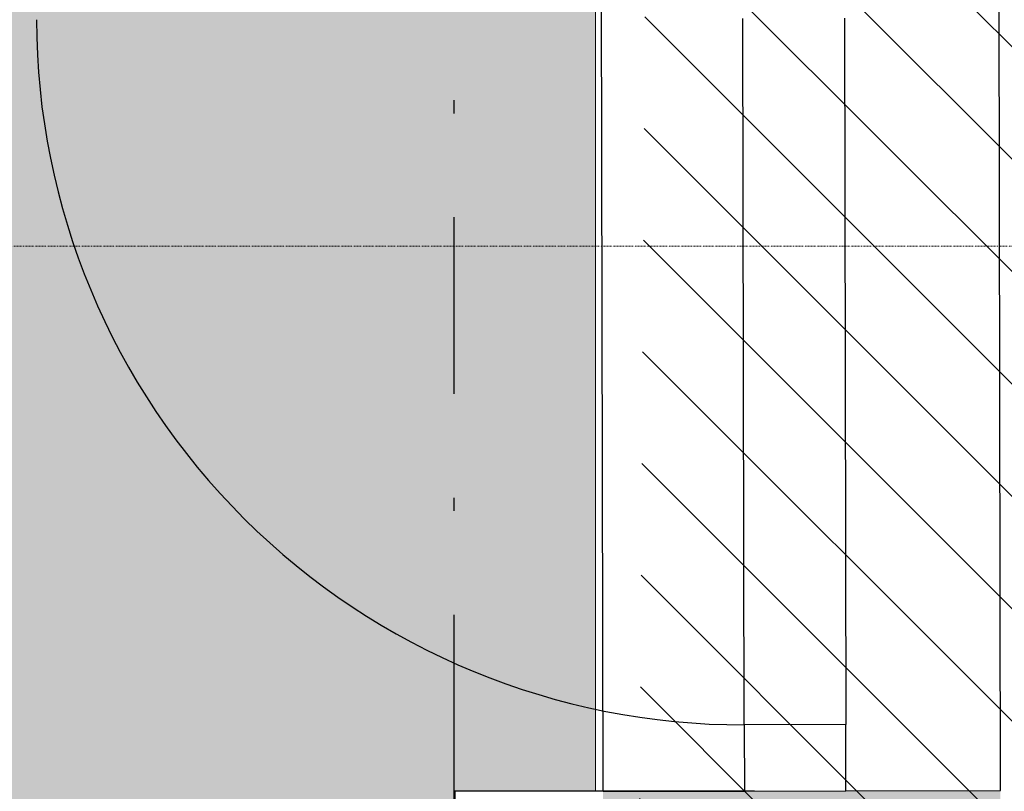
# Model space of a CAD drawing. Header units: millimetres. Extents: x -40276 to 214973, y -147941 to 35228.
# Tile 115 of 256: x -11640 to -10525, y 13937 to 14811. Entities that reach past the tile are written whole.
import ezdxf

# ---------------------------------------------------------------- set-up
doc = ezdxf.new("R2010")
doc.units = ezdxf.units.MM
doc.header["$MEASUREMENT"] = 0
doc.linetypes.add('Čerchovaná', pattern=[450, 200, -117.5, 15, -117.5])
doc.linetypes.add('Čerchovaná S', pattern=[3.5, 1.5, -0.85, 0.3, -0.85])
for name, color, linetype in [('1._POHLED ZÁPADNÍ_2_0_plochy', 7, 'Continuous'), ('1._POHLED ZÁPADNÍ_2_akustické prvky', 7, 'Continuous'), ('1._POHLED ZÁPADNÍ_2_Nové_Konstrukce - nosné', 7, 'Continuous'), ('1._POHLED ZÁPADNÍ_2_Nové_Výplně – Řezové', 7, 'Continuous'), ('1._POHLED ZÁPADNÍ_2_Značky - řezy', 7, 'Continuous')]:
    doc.layers.add(name, color=color, linetype=linetype)

msp = doc.modelspace()

# ---------------------------------------------------------------- hatches: boundary and pattern name
at = {"layer": '1._POHLED ZÁPADNÍ_2_0_plochy', "linetype": 'Continuous', "lineweight": 20, "true_color": 0xffaaaa}
h = msp.add_hatch(dxfattribs=at)
h.set_pattern_fill('Izolační_tvárnice_0002', color=21, style=0, pattern_type=2)
h.set_pattern_definition([(315, (-10360.18, 9405.31), (63.6396, 63.6396), [])])
h.paths.add_polyline_path([(-10906.3, 18690.2), (-10970.7, 9084.1), (-20311.4, 10009.9), (-20479.4, 269.7), (-242.3, 419.8), (-238.4, 17796)])
at = {"layer": '1._POHLED ZÁPADNÍ_2_0_plochy', "linetype": 'Continuous', "lineweight": 0, "true_color": 0x3c3525}
msp.add_hatch(color=39, dxfattribs=at).paths.add_polyline_path([(-25869.2, 653), (-25868.1, 309.9), (-22137.4, 321.9), (-22138.5, 646.9), (-20886, 651), (-20713.5, 10463.4), (-18181.9, 10198.5), (-18222.5, 9798.3), (-17178.6, 9692.5), (-17162.7, 9848.9), (-12837.1, 9407.9), (-12818, 11448.1), (-11148.1, 11448.2), (-11147.9, 12036.3), (-10988.1, 12036.3), (-10988.1, 13086.3), (-11147.5, 13086.3), (-11147.1, 13937.2), (-10988.1, 13937.2), (-10988.1, 14849.2), (-11146.8, 14849.2), (-11146.6, 15386.8), (-10988.1, 15386.8), (-10988.1, 16436.8), (-11146.2, 16436.8), (-11145.9, 17210.2), (-20953.2, 17986.9), (-23795.8, 18203.3)])
at = {"layer": '1._POHLED ZÁPADNÍ_2_Nové_Výplně – Řezové', "linetype": 'Continuous', "lineweight": 0, "true_color": 0xf2b2b2}
msp.add_hatch(color=9, dxfattribs=at).paths.add_polyline_path([(-10979.6, 13937.2), (-10979.5, 13899.2), (-10529.5, 13900), (-10529.6, 13938)])

# ---------------------------------------------------------------- linework, layer by layer
at = {"layer": '1._POHLED ZÁPADNÍ_2_0_plochy', "color": 7, "linetype": 'Continuous', "lineweight": 13, "flags": 128}
msp.add_lwpolyline([(-18222.5, 9798.3), (-17178.6, 9692.5), (-17162.7, 9848.9), (-12837.1, 9407.9), (-12818, 11448.1), (-11148.1, 11448.2), (-11147.9, 12036.3), (-10988.1, 12036.3), (-10988.1, 13086.3), (-11147.5, 13086.3), (-11147.1, 13937.2), (-10988.1, 13937.2), (-10988.1, 14849.2), (-11146.8, 14849.2), (-11146.6, 15386.8), (-10988.1, 15386.8), (-10988.1, 16436.8), (-11146.2, 16436.8), (-11145.9, 17210.2), (-20953.2, 17986.9)], dxfattribs=at)
at = {"layer": '1._POHLED ZÁPADNÍ_2_akustické prvky', "color": 1, "linetype": 'Čerchovaná', "lineweight": 25}
msp.add_line((-11148.1, 13937.2), (-11148.1, 14849.2), dxfattribs=at)
at = {"layer": '1._POHLED ZÁPADNÍ_2_akustické prvky', "color": 1, "linetype": 'Continuous', "lineweight": 35}
msp.add_line((-11148.1, 13937.2), (-11148.1, 13086.3), dxfattribs=at)
at = {"layer": '1._POHLED ZÁPADNÍ_2_Nové_Konstrukce - nosné', "color": 1, "linetype": 'Continuous', "lineweight": 25}
for p, q in [((-10979.6, 13937.2), (-10981.3, 14887.2)), ((-10529.6, 13938), (-10531.3, 14888)), ((-10819.7, 14012.5), (-10821.2, 14812.5)), ((-10706.2, 14812.7), (-10704.7, 14012.7)), ((-10704.7, 14012.7), (-10819.7, 14012.5)), ((-10819.7, 14012.5), (-10819.6, 13937.5)), ((-10704.6, 13937.7), (-10704.7, 14012.7)), ((-10808.1, 13937.2), (-11148.1, 13937.2)), ((-10808.1, 13937.2), (-11148.1, 13937.2)), ((-10808.1, 13937.2), (-10988.1, 13937.2)), ((-10808.1, 13937.2), (-10988.1, 13937.2)), ((-10979.6, 13937.2), (-10819.6, 13937.5)), ((-10819.6, 13937.5), (-10704.6, 13937.7)), ((-10819.6, 13937.5), (-10704.6, 13937.7)), ((-10819.6, 13937.5), (-10704.6, 13937.7)), ((-10704.6, 13937.7), (-10529.6, 13938))]:
    msp.add_line(p, q, dxfattribs=at)
msp.add_arc((-10821.2, 14812.5), 800, 180.105, 270.105, dxfattribs=at)
at = {"layer": '1._POHLED ZÁPADNÍ_2_Značky - řezy', "color": 154, "linetype": 'Čerchovaná S', "lineweight": 13}
msp.add_line((-25821.9, 14554.5), (-2556, 14554.5), dxfattribs=at)

doc.saveas('drawing.dxf')
